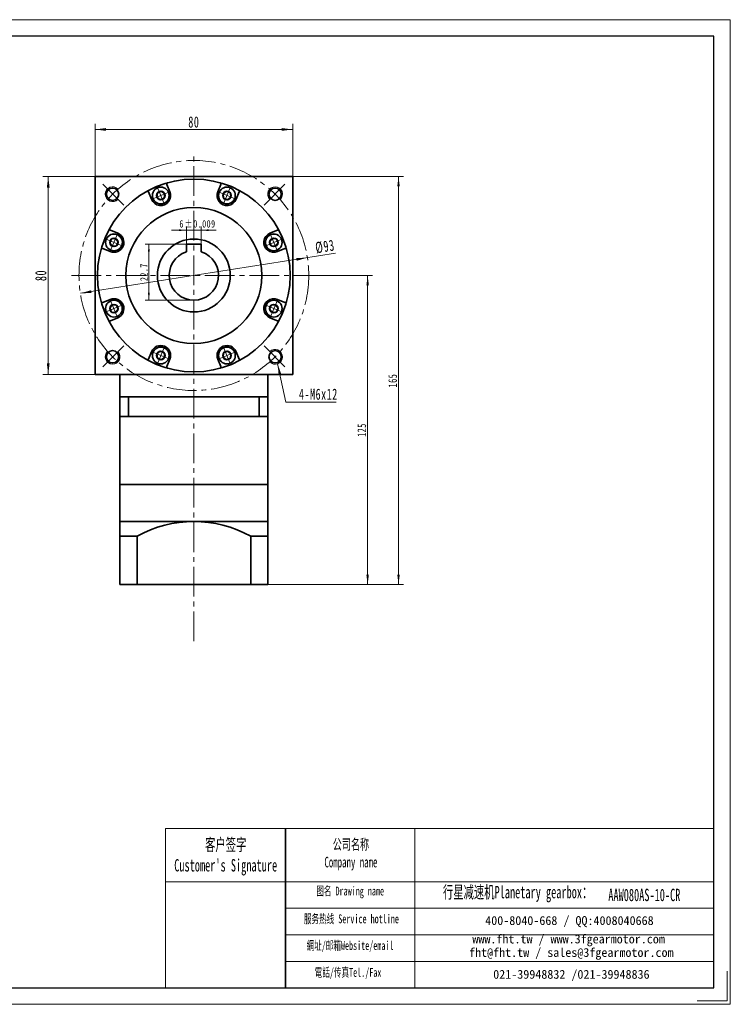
# Model space of a CAD drawing. Header units: millimetres. Extents: x -195 to 368, y -180 to 232.
# Tile 2 of 2: x 81 to 368, y -180 to 218. Entities that reach past the tile are written whole.
import ezdxf

# ---------------------------------------------------------------- set-up
doc = ezdxf.new("R2010")
doc.units = ezdxf.units.MM
doc.set_wipeout_variables(frame=1)
doc.linetypes.add('点画线', pattern=[18, 12, -2, 2, -2])
doc.layers.get('0').update_dxf_attribs({"lineweight": 35})
for name, color, linetype, lineweight in [('7标注层', 4, 'Continuous', 18), ('EB0_1', 7, 'Continuous', 35), ('SLD-0', 7, 'Continuous', 18), ('中心线层', 1, '点画线', 18), ('图框_外框线', 7, 'Continuous', 18), ('尺寸线层', 3, 'Continuous', 18), ('粗实线层', 7, 'Continuous', 35)]:
    doc.layers.add(name, color=color, linetype=linetype, lineweight=lineweight)
doc.styles.add('SLDTEXTSTYLE4', font='txt', dxfattribs={"width": 0.611111})
doc.styles.add('标准', font='txt', dxfattribs={"width": 0.667})
doc.dimstyles.new('a4-1-1', dxfattribs={"dimtxt": 3, "dimasz": 3, "dimexe": 1.5, "dimexo": 0, "dimgap": 0.5, "dimtad": 1, "dimdec": 3, "dimdsep": 46, "dimtxsty": '标准', "dimblk": '_CAXARROW', "dimcen": 0, "dimdle": 6, "dimazin": 2, "dimtfac": 0.707107, "dimtdec": 3, "dimtix": 1, "dimtmove": 2, "dimatfit": 3, "dimfxl": 0, "dimfrac": 2, "dimtolj": 1, "dimarcsym": 0})
doc.dimstyles.new('a4-1-1.5', dxfattribs={"dimtxt": 4.5, "dimasz": 4.5, "dimexe": 2.25, "dimexo": 0, "dimgap": 0.75, "dimtad": 1, "dimdec": 3, "dimdsep": 46, "dimtxsty": '标准', "dimblk": '_CAXARROW', "dimcen": 0, "dimdle": 9, "dimazin": 2, "dimtfac": 0.707107, "dimtdec": 3, "dimtix": 1, "dimtmove": 2, "dimatfit": 3, "dimfxl": 0, "dimfrac": 2, "dimtolj": 1, "dimarcsym": 0})
doc.dimstyles.new('标准', dxfattribs={"dimtxt": 3.5, "dimasz": 4, "dimexe": 2, "dimexo": 0, "dimtad": 1, "dimdsep": 46, "dimtxsty": '标准', "dimblk": '_CAXARROW', "dimcen": 0, "dimdle": 8, "dimazin": 2, "dimtfac": 0.707107, "dimtdec": 3, "dimtmove": 2, "dimatfit": 3, "dimfxl": 0, "dimfrac": 2, "dimtolj": 1, "dimarcsym": 0})

# ---------------------------------------------------------------- blocks, each defined once
blk = doc.blocks.new('*X15')
at = {"layer": '尺寸线层', "linetype": 'Continuous'}
for points in [[(111, 173.58), (115.5, 174.14), (115.5, 173.02)], [(191, 173.58), (186.5, 174.14), (186.5, 173.02)]]:
    blk.add_hatch(color=0, dxfattribs=at).paths.add_polyline_path(points, flags=0)
at = {"layer": '尺寸线层', "color": 0, "linetype": 'Continuous'}
for p, q in [((111, 154.52), (111, 175.83)), ((191, 154.52), (191, 175.83)), ((111, 173.58), (191, 173.58))]:
    blk.add_line(p, q, dxfattribs=at)
at = {"layer": '尺寸线层', "color": 0, "insert": (151, 176.56), "char_height": 4.5, "width": 9, "attachment_point": 5, "line_spacing_factor": 1.15057, "style": '标准'}
blk.add_mtext('\\T1.1;80', dxfattribs=at)
blk = doc.blocks.new('_CAXARROW')
blk.add_hatch(color=0).paths.add_polyline_path([(0, 0), (-1, 0.125), (-1, -0.125)], flags=0)
blk = doc.blocks.new('*X16')
at = {"layer": '尺寸线层', "linetype": 'Continuous'}
for points in [[(92.07, 154.52), (91.5, 150.02), (92.63, 150.02)], [(92.07, 74.52), (91.5, 79.02), (92.63, 79.02)]]:
    blk.add_hatch(color=0, dxfattribs=at).paths.add_polyline_path(points, flags=0)
at = {"layer": '尺寸线层', "color": 0, "linetype": 'Continuous'}
for p, q in [((111, 154.52), (89.82, 154.52)), ((92.07, 74.52), (92.07, 154.52)), ((111, 74.52), (89.82, 74.52))]:
    blk.add_line(p, q, dxfattribs=at)
at = {"layer": '尺寸线层', "color": 0, "insert": (89.09, 114.52), "char_height": 4.5, "width": 9, "attachment_point": 5, "rotation": 90, "line_spacing_factor": 1.15057, "style": '标准'}
blk.add_mtext('\\T1.1;80', dxfattribs=at)
blk = doc.blocks.new('*X17')
at = {"layer": '尺寸线层', "linetype": 'Continuous'}
for points in [[(196.94, 121.73), (192.58, 120.48), (192.41, 121.59)], [(105.06, 107.31), (109.6, 107.45), (109.42, 108.56)]]:
    blk.add_hatch(color=0, dxfattribs=at).paths.add_polyline_path(points, flags=0)
at = {"layer": '尺寸线层', "color": 0, "linetype": 'Continuous'}
blk.add_line((208.26, 123.51), (105.06, 107.31), dxfattribs=at)
at = {"layer": '尺寸线层', "color": 0, "insert": (204.05, 126.2), "char_height": 4.5, "width": 14.9783, "attachment_point": 5, "rotation": 8.9201, "line_spacing_factor": 1.15057, "style": '标准'}
blk.add_mtext('\\T1.1;%%C93', dxfattribs=at)
blk = doc.blocks.new('*X18')
at = {"layer": '尺寸线层', "linetype": 'Continuous'}
blk.add_hatch(color=0, dxfattribs=at).paths.add_polyline_path([(-6.36, 15.51), (-4.86, 11.23), (-5.96, 10.99)], flags=0)
at = {"layer": '尺寸线层', "color": 0, "linetype": 'Continuous'}
blk.add_line((-6.36, 15.51), (-3, 0), dxfattribs=at)
at = {"layer": '尺寸线层', "color": 0}
for p, q in [((-3, 0), (0, 0)), ((0, 0), (17.35, 0)), ((0, 0), (0, 0))]:
    blk.add_line(p, q, dxfattribs=at)
at = {"layer": '尺寸线层', "color": 0, "insert": (2.25, 0.9), "char_height": 4.5, "width": 30.2032, "attachment_point": 7, "line_spacing_factor": 1.15057, "style": '标准'}
blk.add_mtext('\\T1.1;4-M6x12', dxfattribs=at)
blk = doc.blocks.new('*X19')
at = {"layer": '中心线层', "linetype": '点画线', "lineweight": 18}
for p, q in [((-3.89, 0), (3.89, 0)), ((0, -3.89), (0, 3.89))]:
    blk.add_line(p, q, dxfattribs=at)
at = {"layer": '粗实线层'}
for p, q in [((-1.73, 0), (-0.87, 1.5)), ((-1.73, 0), (-0.87, -1.5)), ((-0.87, 1.5), (0.87, 1.5)), ((1.73, 0), (0.87, 1.5)), ((1.73, 0), (0.87, 1.5)), ((1.73, 0), (0.87, -1.5)), ((-0.87, -1.5), (0.87, -1.5))]:
    blk.add_line(p, q, dxfattribs=at)
blk.add_circle((0, 0), 1.73, dxfattribs=at)
for start, end in [(0, 180), (180, 360)]:
    blk.add_arc((0, 0), 3.39, start, end, dxfattribs=at)
blk = doc.blocks.new('*X28')
at = {"layer": '尺寸线层', "linetype": 'Continuous'}
for points in [[(132.79, 127.22), (133.17, 124.22), (132.42, 124.22)], [(132.79, 104.52), (133.17, 107.52), (132.42, 107.52)]]:
    blk.add_hatch(color=0, dxfattribs=at).paths.add_polyline_path(points, flags=0)
at = {"layer": '尺寸线层', "color": 0, "linetype": 'Continuous'}
for p, q in [((148, 127.22), (131.29, 127.22)), ((132.79, 127.22), (132.79, 104.52)), ((151, 104.52), (131.29, 104.52))]:
    blk.add_line(p, q, dxfattribs=at)
at = {"layer": '尺寸线层', "color": 0, "insert": (130.81, 115.87), "char_height": 3, "width": 10.9763, "attachment_point": 5, "rotation": 90, "line_spacing_factor": 1.15057, "style": '标准'}
blk.add_mtext('\\T1.1;22.7', dxfattribs=at)
blk = doc.blocks.new('*X30')
at = {"layer": '尺寸线层', "color": 0, "char_height": 3, "attachment_point": 1, "line_spacing_factor": 1.15057, "style": '标准'}
for s, insert, width in [('\\T1.1;6', (145.14, 136.91), 46.879), ('\\T1.1;%%P0.009', (147.18, 136.91), 41.5343)]:
    blk.add_mtext(s, dxfattribs=dict(at, insert=insert, width=width))
blk = doc.blocks.new('*X29')
at = {"layer": '尺寸线层', "linetype": 'Continuous'}
for points in [[(148, 132.84), (145, 132.46), (145, 133.21)], [(154, 132.84), (157, 132.46), (157, 133.21)]]:
    blk.add_hatch(color=0, dxfattribs=at).paths.add_polyline_path(points, flags=0)
at = {"layer": '尺寸线层', "color": 0, "linetype": 'Continuous'}
for p, q in [((160, 132.84), (142, 132.84)), ((148, 127.22), (148, 134.34)), ((154, 127.22), (154, 134.34))]:
    blk.add_line(p, q, dxfattribs=at)
at = {"layer": '尺寸线层', "color": 0}
blk.add_blockref('*X30', (0, 0), dxfattribs=at)
blk = doc.blocks.new('*X41')
at = {"layer": '尺寸线层', "linetype": 'Continuous'}
for points in [[(221.33, 114.52), (220.83, 110.52), (221.83, 110.52)], [(221.33, -10.48), (220.83, -6.48), (221.83, -6.48)]]:
    blk.add_hatch(color=0, dxfattribs=at).paths.add_polyline_path(points, flags=0)
at = {"layer": '尺寸线层', "color": 0, "linetype": 'Continuous'}
for p, q in [((200.5, 114.52), (223.33, 114.52)), ((221.33, -10.48), (221.33, 114.52)), ((181, -10.48), (223.33, -10.48))]:
    blk.add_line(p, q, dxfattribs=at)
at = {"layer": '尺寸线层', "color": 0, "insert": (218.98, 52.02), "char_height": 3.5, "width": 9.0755, "attachment_point": 5, "rotation": 90, "line_spacing_factor": 1.15057, "style": '标准'}
blk.add_mtext('\\T1.1;125', dxfattribs=at)
blk = doc.blocks.new('*X42')
at = {"layer": '尺寸线层', "linetype": 'Continuous'}
for points in [[(233.83, 154.52), (234.33, 150.52), (233.33, 150.52)], [(233.83, -10.48), (234.33, -6.48), (233.33, -6.48)]]:
    blk.add_hatch(color=0, dxfattribs=at).paths.add_polyline_path(points, flags=0)
at = {"layer": '尺寸线层', "color": 0, "linetype": 'Continuous'}
for p, q in [((191, 154.52), (235.83, 154.52)), ((233.83, 154.52), (233.83, -10.48)), ((181, -10.48), (235.83, -10.48))]:
    blk.add_line(p, q, dxfattribs=at)
at = {"layer": '尺寸线层', "color": 0, "insert": (231.47, 72.02), "char_height": 3.5, "width": 9.0755, "attachment_point": 5, "rotation": 90, "line_spacing_factor": 1.15057, "style": '标准'}
blk.add_mtext('\\T1.1;165', dxfattribs=at)

msp = doc.modelspace()

# ---------------------------------------------------------------- linework, layer by layer
msp.add_line((188.0798, -109.1407), (188.0798, -173.5004))
at = {"layer": '7标注层', "color": 0}
msp.add_line((139.5304, -109.1407), (139.5304, -173.4894), dxfattribs=at)
at = {"layer": 'EB0_1'}
for p, q in [((181.0016, 65.5206), (121.0016, 65.5206)), ((121.0016, 65.5206), (121.0016, 30.0206)), ((181.0016, 65.5206), (181.0016, 30.0206)), ((181.0016, 57.5206), (121.0016, 57.5206)), ((121.0016, 30.0206), (181.0016, 30.0206))]:
    msp.add_line(p, q, dxfattribs=at)
at = {"layer": 'EB0_1', "linetype": 'Continuous', "lineweight": 35}
for p, q in [((121.0016, 30.0206), (181.0016, 30.0206)), ((121.0016, 30.0206), (121.0016, 7.0206)), ((181.0016, -10.4794), (181.0016, 30.0206)), ((121.0016, 7.0206), (121.0016, -10.4794)), ((181.0016, -10.4794), (121.0016, -10.4794))]:
    msp.add_line(p, q, dxfattribs=at)
at = {"layer": '中心线层'}
for p, q in [((151.0016, -33.3245), (151.0016, 163.4651)), ((122.6077, 142.9145), (113.5381, 151.9841)), ((179.3955, 142.9145), (188.4651, 151.9841)), ((101.5016, 114.5206), (200.5016, 114.5206)), ((122.6077, 86.1268), (113.5381, 77.0572)), ((179.3955, 86.1268), (188.4651, 77.0572))]:
    msp.add_line(p, q, dxfattribs=at)
msp.add_circle((151.0016, 114.5206), 46.5, dxfattribs=at)
at = {"layer": '图框_外框线'}
for p, q in [((139.5304, -109.1407), (188.0798, -109.1407)), ((188.0798, -109.1407), (188.0798, -173.4894)), ((188.0798, -109.1407), (361.4151, -109.1407)), ((240.3885, -109.1407), (240.3885, -173.4894)), ((139.5304, -130.6139), (188.0798, -130.6139)), ((188.0798, -130.6139), (361.4151, -130.6139)), ((188.0798, -141.3505), (361.4151, -141.3505)), ((188.0798, -152.0871), (361.4151, -152.0871)), ((188.0798, -162.8237), (361.4151, -162.8237))]:
    msp.add_line(p, q, dxfattribs=at)
at = {"layer": '图框_外框线', "color": 3}
msp.add_lwpolyline([(366.7774, -166.7864), (366.7774, -178.8518), (354.7121, -178.8518)], dxfattribs=at)
at = {"layer": '粗实线层'}
for p, q in [((141.3032, 148.3872), (140.0648, 151.3769)), ((160.7, 148.3872), (161.9384, 151.3769)), ((133.9122, 145.3257), (132.6738, 148.3155)), ((168.091, 145.3257), (169.3294, 148.3155)), ((120.1965, 131.6101), (117.2068, 132.8485)), ((181.8066, 131.6101), (184.7964, 132.8485)), ((117.1351, 124.219), (114.1453, 125.4574)), ((154.0016, 127.2206), (148.0016, 127.2206)), ((148.0016, 127.2206), (148.0016, 124.06)), ((154.0016, 127.2206), (154.0016, 124.06)), ((184.8681, 124.219), (187.8579, 125.4574)), ((117.1351, 104.8222), (114.1453, 103.5838)), ((184.8681, 104.8222), (187.8579, 103.5838)), ((120.1965, 97.4312), (117.2068, 96.1928)), ((181.8066, 97.4312), (184.7964, 96.1928)), ((133.9122, 83.7156), (132.6738, 80.7258)), ((168.091, 83.7156), (169.3294, 80.7258)), ((141.3032, 80.6541), (140.0648, 77.6643)), ((160.7, 80.6541), (161.9384, 77.6643)), ((121.0016, 65.5206), (121.0016, 74.5206)), ((181.0016, 65.5206), (181.0016, 74.5206)), ((124.5441, 65.5206), (124.5441, 57.5206)), ((177.4591, 65.5206), (177.4591, 57.5206)), ((121.0016, 15.0206), (181.0016, 15.0206)), ((128.0016, 9.0739), (121.0016, 9.0739)), ((128.0016, 9.0739), (128.0016, -10.4794)), ((128.0016, 9.0739), (128.0016, -10.4794)), ((174.0016, 9.0739), (174.0016, -10.4794)), ((174.0016, 9.0739), (174.0016, -10.4794)), ((174.0016, 9.0739), (181.0016, 9.0739))]:
    msp.add_line(p, q, dxfattribs=at)
msp.add_lwpolyline([(111.0016, 74.5206), (111.0016, 154.5206), (191.0016, 154.5206), (191.0016, 74.5206)], close=True, dxfattribs=at)
for centre, radius in [((151.0016, 114.5206), 39), ((118.1211, 147.4011), 2.5), ((183.8821, 147.4011), 2.5), ((151.0016, 114.5206), 14.75), ((118.1211, 81.6402), 2.5), ((183.8821, 81.6402), 2.5)]:
    msp.add_circle(centre, radius, dxfattribs=at)
for centre, radius, start, end in [((140.5267, 151.5683), 0.5, 105.787488, 202.500112), ((161.4765, 151.5683), 0.5, 337.499888, 74.212512), ((132.2118, 148.1241), 0.5, 22.499888, 119.212512), ((137.6077, 146.8564), 4, 202.5, 22.5), ((164.3955, 146.8564), 4, 157.5, 337.5), ((169.7914, 148.1241), 0.5, 60.787488, 157.500112), ((117.3981, 133.3104), 0.5, 150.787488, 247.500112), ((118.6658, 127.9146), 4, 247.5, 67.5), ((183.3374, 127.9146), 4, 112.5, 292.5), ((184.6051, 133.3104), 0.5, 292.499888, 29.212512), ((113.954, 124.9955), 0.5, 67.499888, 164.212512), ((151.0016, 114.5206), 10, 107.457603, 72.542397), ((188.0492, 124.9955), 0.5, 15.787488, 112.500112), ((113.954, 104.0458), 0.5, 195.787488, 292.500112), ((118.6658, 101.1267), 4, 292.5, 112.5), ((183.3374, 101.1267), 4, 67.5, 247.5), ((188.0492, 104.0458), 0.5, 247.499888, 344.212512), ((117.3981, 95.7309), 0.5, 112.499888, 209.212512), ((184.6051, 95.7309), 0.5, 330.787488, 67.500112), ((137.6077, 82.1849), 4, 337.5, 157.5), ((164.3955, 82.1849), 4, 22.5, 202.5), ((132.2118, 80.9172), 0.5, 240.787488, 337.500112), ((169.7914, 80.9172), 0.5, 202.499888, 299.212512), ((140.5267, 77.473), 0.5, 157.499888, 254.212512), ((161.4765, 77.473), 0.5, 285.787488, 22.500112), ((151.0016, -32.4311), 47.4517, 61.006989, 118.993011)]:
    msp.add_arc(centre, radius, start, end, dxfattribs=at)
at = {"layer": '粗实线层', "lineweight": 18}
for centre, start, end in [((118.1211, 147.4011), 43.151428, 315), ((183.8821, 147.4011), 313.151428, 225), ((118.1211, 81.6402), 133.151428, 45), ((183.8821, 81.6402), 223.151428, 135)]:
    msp.add_arc(centre, 3, start, end, dxfattribs=at)

# ---------------------------------------------------------------- block references
at = {"layer": '尺寸线层'}
msp.add_blockref('*X18', (191.27, 63.3131), dxfattribs=at)
at = {"layer": '粗实线层'}
for p, rotation in [((118.6658, 101.1267), 112.5), ((164.3955, 82.1849), 202.5)]:
    msp.add_blockref('*X19', p, dxfattribs=dict(at, rotation=rotation))

# ---------------------------------------------------------------- texts
at = {"layer": 'SLD-0', "color": 1, "attachment_point": 2, "style": 'SLDTEXTSTYLE4'}
for s, insert, char_height, width in [("{\\fSimSun|b1|i0|c134|p2;客户签字\\PCustomer's Signature}", (163.8888, -113.1133), 5.010421, 62.330152), ('{\\fSimSun|b1|i0|c134|p2;公司名称\\PCompany name}', (214.5659, -113.3793), 4.294646, 55.602262), ('{\\fSimSun|b1|i0|c134|p2;图名 Drawing name}', (214.2723, -132.593), 3.578872, 45.769065), ('{\\fSimSun|b1|i0|c134|p2;  \\H1.1667x;行星减速机Planetary gearbox\\fSimSun|b0|i0|c134|p2;：}', (280.2511, -132.317), 4.294646, 67.544653), ('AAW080AS-10-CR', (333.3096, -133.4572), 5.010421, 36.463237), ('{\\fSimSun|b1|i0|c134|p2;服务热线 Service hotline}', (214.7799, -143.8467), 3.578872, 50.991135), ('{\\fSimSun|b1|i0|c134|p2;網址/邮箱Website/email}', (214.2226, -154.6293), 3.578872, 53.076972), ('{\\fSimSun|b1|i0|c134|p2;電話/传真Tel./Fax}', (213.4208, -165.4959), 3.578872, 53.715332)]:
    msp.add_mtext(s, dxfattribs=dict(at, insert=insert, char_height=char_height, width=width))
at = {"layer": 'SLD-0', "color": 1, "char_height": 3.578872, "attachment_point": 2}
for s, insert, width in [('{\\fSimSun|b1|i0|c134|p2;400-8040-668 / QQ:4008040668}', (303.0004, -144.5306), 104.200324), ('{\\fSimSun|b1|i0|c134|p2;www.fht.tw / www.3fgearmotor.com }', (302.6704, -151.9849), 104.317624), ('{\\fSimSun|b1|i0|c134|p2;fht@fht.tw / sales@3fgearmotor.com }', (303.7611, -157.4345), 104.317624), ('{\\fSimSun|b1|i0|c134|p2;021-39948832 /021-39948836 }', (303.7985, -166.2784), 79.654398)]:
    msp.add_mtext(s, dxfattribs=dict(at, insert=insert, width=width))

# ---------------------------------------------------------------- dimensions: what is measured, and where the dimension line sits
at = {"layer": '尺寸线层'}
dim = msp.add_linear_dim(base=(191.0016, 173.5798), p1=(111.0016, 154.5206), p2=(191.0016, 154.5206), dimstyle='a4-1-1.5', override={"dimsah": 1, "dimtfill": 1, "dimtzin": 8}, dxfattribs=at)
dim.commit()
dim.dimension.update_dxf_attribs({"geometry": '*X15', "text_midpoint": (151.0016, 176.5554), "dimtype": 160})
for base, p1, p2, angle, dimstyle, picture, middle in [((92.0657, 154.5206), (111.0016, 74.5206), (111.0016, 154.5206), 90, 'a4-1-1.5', '*X16', (89.09, 114.5206)), ((132.7908, 104.5206), (148.0016, 127.2206), (151.0016, 104.5206), 270, 'a4-1-1', '*X28', (130.807, 115.8706))]:
    dim = msp.add_linear_dim(base=base, p1=p1, p2=p2, angle=angle, dimstyle=dimstyle, override={"dimsah": 1, "dimtfill": 1, "dimtzin": 8}, dxfattribs=at)
    dim.commit()
    dim.dimension.update_dxf_attribs({"geometry": picture, "text_midpoint": middle, "dimtype": 160})
dim = msp.add_diameter_dim_2p(p1=(105.064, 107.3105), p2=(196.9392, 121.7308), dimstyle='a4-1-1.5', override={"dimpost": '%%C<>', "dimsah": 1, "dimtfill": 1, "dimtzin": 8}, dxfattribs=at)
dim.commit()
dim.dimension.update_dxf_attribs({"geometry": '*X17', "text_midpoint": (204.5622, 122.9273), "dimtype": 163})

# ---------------------------------------------------------------- next in the draw order: wipeouts: each hides what was drawn before it
for points in [[(140.7396, 148.1537), (140.4452, 148.7114), (140.4452, 148.7114), (139.83, 149.4164), (139.0455, 149.9264), (138.1515, 150.2025), (137.216, 150.2237), (136.3104, 149.9884), (136.3104, 149.9884), (135.5036, 149.5144), (134.8571, 148.838), (134.4202, 148.0106), (134.2261, 147.0952), (134.2896, 146.1617), (134.2896, 146.1617), (134.4757, 145.5591), (134.4757, 145.5591), (134.9182, 144.7927), (135.544, 144.167), (136.3104, 143.7245), (137.1652, 143.4954), (138.0502, 143.4954), (138.905, 143.7245), (138.905, 143.7245), (139.8093, 144.2786), (140.4981, 145.0852), (140.904, 146.065), (140.9872, 147.1224)], [(167.5275, 145.5591), (167.7136, 146.1617), (167.7136, 146.1617), (167.7771, 147.0952), (167.583, 148.0106), (167.1461, 148.838), (166.4996, 149.5144), (165.6928, 149.9884), (165.6928, 149.9884), (164.7872, 150.2237), (163.8517, 150.2025), (162.9577, 149.9264), (162.1732, 149.4164), (161.558, 148.7114), (161.558, 148.7114), (161.2636, 148.1537), (161.2636, 148.1537), (161.0345, 147.2989), (161.0345, 146.4139), (161.2636, 145.5591), (161.7061, 144.7927), (162.3318, 144.167), (163.0982, 143.7245), (163.0982, 143.7245), (164.1295, 143.4769), (165.1869, 143.5601), (166.1668, 143.966), (166.9733, 144.6548)], [(119.9631, 131.0465), (119.3606, 131.2326), (119.3606, 131.2326), (118.427, 131.2961), (117.5117, 131.1021), (116.6843, 130.6651), (116.0078, 130.0186), (115.5339, 129.2119), (115.5339, 129.2119), (115.2985, 128.3062), (115.3197, 127.3708), (115.5958, 126.4768), (116.1058, 125.6923), (116.8109, 125.0771), (116.8109, 125.0771), (117.3685, 124.7826), (117.3685, 124.7826), (118.2233, 124.5536), (119.1083, 124.5536), (119.9631, 124.7826), (120.7295, 125.2251), (121.3553, 125.8509), (121.7978, 126.6173), (121.7978, 126.6173), (122.0454, 127.6486), (121.9621, 128.7059), (121.5563, 129.6858), (120.8674, 130.4923)], [(184.6347, 124.7826), (185.1923, 125.0771), (185.1923, 125.0771), (185.8974, 125.6923), (186.4074, 126.4768), (186.6835, 127.3708), (186.7047, 128.3062), (186.4693, 129.2119), (186.4693, 129.2119), (185.9954, 130.0186), (185.3189, 130.6651), (184.4915, 131.1021), (183.5762, 131.2961), (182.6426, 131.2326), (182.6426, 131.2326), (182.0401, 131.0465), (182.0401, 131.0465), (181.2737, 130.604), (180.6479, 129.9783), (180.2054, 129.2119), (179.9764, 128.357), (179.9764, 127.4721), (180.2054, 126.6173), (180.2054, 126.6173), (180.7596, 125.7129), (181.5661, 125.0241), (182.546, 124.6182), (183.6034, 124.535)], [(182.0401, 97.9948), (182.6426, 97.8087), (182.6426, 97.8087), (183.5762, 97.7451), (184.4915, 97.9392), (185.3189, 98.3762), (185.9954, 99.0226), (186.4693, 99.8294), (186.4693, 99.8294), (186.7047, 100.735), (186.6835, 101.6705), (186.4074, 102.5645), (185.8974, 103.349), (185.1923, 103.9642), (185.1923, 103.9642), (184.6347, 104.2587), (184.6347, 104.2587), (183.7799, 104.4877), (182.8949, 104.4877), (182.0401, 104.2587), (181.2737, 103.8162), (180.6479, 103.1904), (180.2054, 102.424), (180.2054, 102.424), (179.9578, 101.3927), (180.041, 100.3353), (180.4469, 99.3555), (181.1358, 98.5489)], [(134.4757, 83.4822), (134.2896, 82.8796), (134.2896, 82.8796), (134.2261, 81.9461), (134.4202, 81.0307), (134.8571, 80.2033), (135.5036, 79.5269), (136.3104, 79.0529), (136.3104, 79.0529), (137.216, 78.8176), (138.1515, 78.8388), (139.0455, 79.1149), (139.83, 79.6249), (140.4452, 80.3299), (140.4452, 80.3299), (140.7396, 80.8876), (140.7396, 80.8876), (140.9687, 81.7424), (140.9687, 82.6273), (140.7396, 83.4822), (140.2971, 84.2486), (139.6714, 84.8743), (138.905, 85.3168), (138.905, 85.3168), (137.8737, 85.5644), (136.8163, 85.4812), (135.8364, 85.0753), (135.0299, 84.3865)]]:
    msp.add_wipeout(points).dxf.layer = '粗实线层'

# ---------------------------------------------------------------- next in the draw order: linework, layer by layer
at = {"layer": '图框_外框线', "color": 3}
msp.add_lwpolyline([(-194.9315, -180.1924), (368.118, -180.1924), (368.118, 217.9641), (-194.9315, 217.9641)], close=True, dxfattribs=at)
at = {"layer": '图框_外框线', "color": 3, "lineweight": 25}
msp.add_lwpolyline([(-161.4167, -173.4894), (361.4151, -173.4894), (361.4151, 211.2611), (-161.4167, 211.2611)], close=True, dxfattribs=at)
at = {"layer": '粗实线层'}
msp.add_circle((151.0016, 114.5206), 27.5, dxfattribs=at)

# ---------------------------------------------------------------- next in the draw order: block references
for p, rotation in [((137.6077, 146.8564), 22.5), ((164.3955, 146.8564), 337.5000000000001), ((118.6658, 127.9146), 67.50000000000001), ((183.3374, 127.9146), 292.5000000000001), ((183.3374, 101.1267), 247.5000000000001), ((137.6077, 82.1849), 157.5000000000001)]:
    msp.add_blockref('*X19', p, dxfattribs=dict(at, rotation=rotation))

# ---------------------------------------------------------------- next in the draw order: dimensions: what is measured, and where the dimension line sits
at = {"layer": '尺寸线层'}
for base, p1, p2, picture, middle in [((233.8275, -10.4794), (191.0016, 154.5206), (181.0016, -10.4794), '*X42', (231.4715, 72.0206)), ((221.3315, 114.5206), (181.0016, -10.4794), (200.5016, 114.5206), '*X41', (218.9754, 52.0206))]:
    dim = msp.add_linear_dim(base=base, p1=p1, p2=p2, angle=90, dimstyle='标准', override={"dimsah": 1, "dimtfill": 1, "dimtzin": 8, "dimarcsym": 0}, dxfattribs=at)
    dim.commit()
    dim.dimension.update_dxf_attribs({"geometry": picture, "text_midpoint": middle})
dim = msp.add_linear_dim(base=(148.0016, 132.8355), p1=(154.0016, 127.2206), p2=(148.0016, 127.2206), text='6%%P0.009', dimstyle='a4-1-1', override={"dimsah": 1, "dimtfac": 1, "dimtfill": 1}, dxfattribs=at)
dim.commit()
dim.dimension.update_dxf_attribs({"geometry": '*X29', "text_midpoint": (151.0016, 135.3905), "dimtype": 160})

doc.saveas('drawing.dxf')
